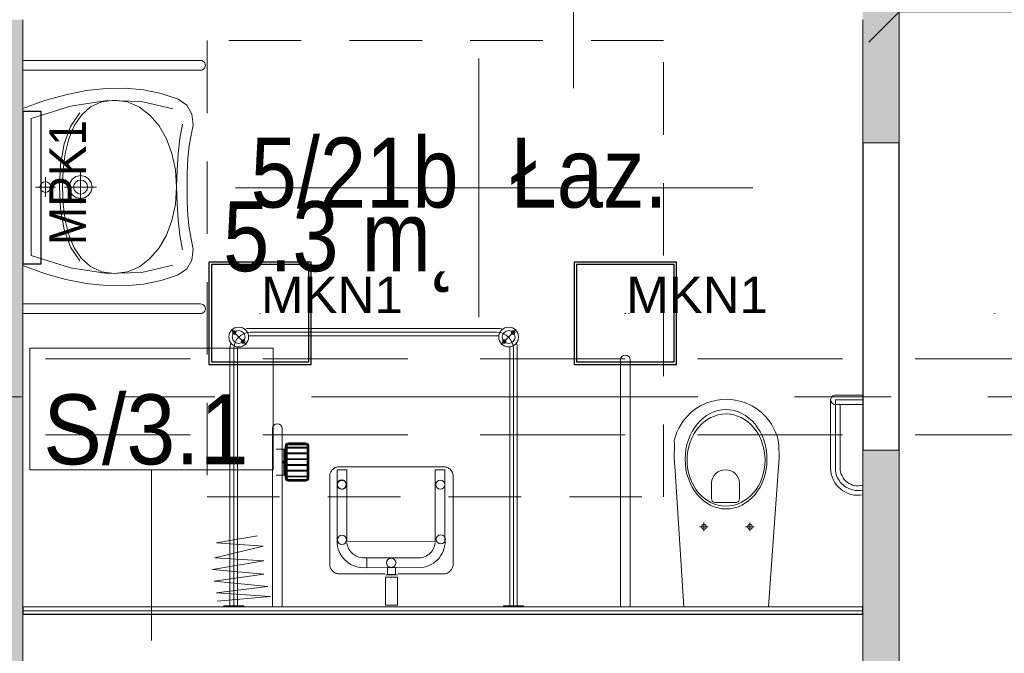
# Model space of a CAD drawing. Header units: centimetres. Extents: x -1631 to 21770, y -8842 to 3590.
# Tile 109 of 150: x 8 to 332, y 2244 to 2452. Entities that reach past the tile are written whole.
import ezdxf

# ---------------------------------------------------------------- set-up
doc = ezdxf.new("R2010")
doc.units = ezdxf.units.CM
for name, pattern in [('Oś', [222.25, 127, -31.75, 31.75, -31.75]), ('Ponad', [39.688, 23.813, -15.875]), ('Ukryte', [71.438, 47.625, -23.813])]:
    doc.linetypes.add(name, pattern=pattern)
for name, color, linetype, lineweight in [('A-ANNO-DIMS', 211, 'Continuous', 13), ('A-ANNO-DIMS-100', 211, 'Continuous', 13), ('A-ANNO-NOTE', 131, 'Continuous', 9), ('A-AREA-IDEN', 2, 'Continuous', 13), ('A-DETL-HDLN', 90, 'Ukryte', 9), ('A-FLOR-OVHD', 1, 'Ponad', 9), ('A-WALL', 113, 'Continuous', 13), ('A-WALL-FNSH', 113, 'Continuous', 13), ('A-WALL-IDEN', 211, 'Continuous', 13), ('A-WALL-PATT', 111, 'Continuous', 13), ('P-SANR-FIXT', 6, 'Continuous', 9), ('S-GRID', 1, 'Continuous', 13)]:
    doc.layers.add(name, color=color, linetype=linetype, lineweight=lineweight)
doc.layers.add('E_oprawy', color=12, linetype='Continuous')
doc.styles.add('Arial', font='arial.ttf', dxfattribs={"width": 0.9, "height": 18})
doc.styles.add('Arial Narrow_5', font='ARIALN.TTF', dxfattribs={"height": 20})
doc.styles.add('Arial_11', font='arial.ttf', dxfattribs={"width": 0.85, "height": 23})
doc.styles.add('Arial_12', font='arial.ttf', dxfattribs={"width": 0.9, "height": 23})
doc.dimstyles.new('Diagonal_1_100__0__wewnętrzne_1', dxfattribs={"dimscale": 30.48, "dimtxt": 20.468619, "dimasz": 0.656168, "dimexe": 0.164042, "dimexo": 0.0625, "dimgap": 0.032808, "dimtad": 1, "dimdec": 0, "dimdsep": 46, "dimtxsty": 'Arial Narrow_5', "dimblk1": 'OBLIQUE', "dimblk2": 'OBLIQUE', "dimsah": 1, "dimcen": 0.09, "dimazin": 0, "dimtfac": 1, "dimtdec": 4, "dimtix": 1, "dimtmove": 0, "dimatfit": 3, "dimfxl": 0, "dimtvp": 1, "dimtolj": 1, "dimtzin": 0, "dimarcsym": 0})

# ---------------------------------------------------------------- blocks, each defined once
blk = doc.blocks.new('miska ustępowa dla N_35_5x54 wisząca koło narożna - Type 1-2357501-5_piętro III __10_50 m_ - stan projektowany')
at = {"layer": 'P-SANR-FIXT'}
for p, q in [((-1.4, -11), (-4.56, -55.56)), ((29.22, -55.56), (26.4, -11)), ((44.09, -92.2), (44.09, -11)), ((47.21, -92.2), (47.21, -11)), ((3.32, -37.31), (6.14, -37.31)), ((4.69, -35.9), (4.69, -38.7)), ((18.43, -37.31), (21.25, -37.31)), ((19.8, -35.9), (19.8, -38.7)), ((8.17, -46.6), (8.17, -51.72)), ((16.4, -45.33), (9.09, -45.33)), ((17.32, -51.72), (17.32, -46.6)), ((-24.94, -56.63), (-24.94, -77.5)), ((-23.38, -56.63), (-23.38, -79.06)), ((-21.82, -56.63), (-21.82, -79.06)), ((-4.56, -55.56), (-4.88, -59.89)), ((29.58, -59.89), (29.22, -55.56)), ((-4.88, -59.89), (-4.82, -64.32)), ((29.53, -64.32), (29.58, -59.89)), ((-4.82, -64.32), (-4.57, -65.68)), ((29.57, -65.68), (29.53, -64.32)), ((-4.57, -65.68), (-4.19, -67.09)), ((-4.19, -67.09), (-3.69, -68.46)), ((28.69, -68.46), (29.19, -67.09)), ((29.19, -67.09), (29.57, -65.68)), ((-3.69, -68.46), (-3.07, -69.78)), ((-3.07, -69.78), (-2.34, -71.05)), ((-2.34, -71.05), (-1.51, -72.26)), ((26.51, -72.26), (27.34, -71.05)), ((27.34, -71.05), (28.07, -69.78)), ((28.07, -69.78), (28.69, -68.46)), ((-1.51, -72.26), (-0.58, -73.39)), ((-0.58, -73.39), (1.02, -74.96)), ((23.98, -74.96), (25.58, -73.39)), ((25.58, -73.39), (26.51, -72.26)), ((-32.35, -77.5), (-23.38, -77.5)), ((1.02, -74.96), (2.75, -76.27)), ((2.75, -76.27), (4.01, -77.03)), ((4.01, -77.03), (6.13, -78.05)), ((18.87, -78.05), (20.99, -77.03)), ((20.99, -77.03), (22.25, -76.27)), ((22.25, -76.27), (23.98, -74.96)), ((-23.38, -79.06), (-32.35, -79.06)), ((-23.38, -80.62), (-32.35, -80.62)), ((6.13, -78.05), (7.56, -78.51)), ((7.56, -78.51), (9.56, -78.98)), ((9.56, -78.98), (11.02, -79.17)), ((11.02, -79.17), (12.5, -79.25)), ((12.5, -79.25), (13.98, -79.17)), ((13.98, -79.17), (15.44, -78.98)), ((15.44, -78.98), (17.44, -78.51)), ((17.44, -78.51), (18.87, -78.05))]:
    blk.add_line(p, q, dxfattribs=at)
for centre in [(4.69, -37.31), (19.8, -37.31)]:
    blk.add_circle(centre, 0.825, dxfattribs=at)
for centre, radius, start, end in [((-30.79, -56.63), 8.97, 0, 99.9996), ((9.34, -46.48), 1.17, 102.2339, 185.8899), ((16.15, -46.48), 1.17, 354.1101, 77.7661), ((-30.79, -56.63), 7.41, 0, 102.1327), ((-30.79, -56.63), 5.85, 0, 105.4382), ((12.74, -51.5), 4.58, 182.8022, 357.1978), ((-23.38, -79.06), 1.56, 0, 90), ((-23.38, -79.06), 1.56, 270, 0), ((45.65, -92.2), 1.56, 180, 360)]:
    blk.add_arc(centre, radius, start, end, dxfattribs=at)
for centre, major_axis, ratio in [((12.55, -59.51), (0, 16.33), 0.823529), ((12.55, -59.26), (0, 15.16), 0.845174)]:
    blk.add_ellipse(centre, major_axis=major_axis, ratio=ratio, dxfattribs=at)
blk = doc.blocks.new('brodzik natryskowy dla N - Type 1-2359080-5_piętro III __10_50 m_ - stan projektowany')
at = {"layer": 'P-SANR-FIXT'}
for p, q in [((-35.25, 97.25), (-40.13, 102.13)), ((47.11, 102.55), (-33.8, 102.55)), ((-33.8, 101.3), (47.11, 101.3)), ((48.56, 97.25), (53.43, 102.13)), ((47.11, 100.05), (-33.8, 100.05)), ((-40.55, 11.3), (-40.55, 95.8)), ((-39.3, 11), (-39.3, 95.8)), ((-38.05, 11.3), (-38.05, 95.8)), ((51.36, 11.3), (51.36, 95.8)), ((52.61, 11), (52.61, 96)), ((53.86, 11.3), (53.86, 95.8)), ((-26.61, 11.2), (-26.61, 69.6)), ((-23.41, 69.6), (-23.41, 11.2)), ((-15.71, 64.9), (-21.31, 64.9)), ((-22.41, 62.85), (-25.41, 62.85)), ((-22.81, 62.85), (-22.81, 54.35)), ((-22.61, 62.85), (-22.61, 54.35)), ((-22.41, 63.8), (-22.41, 53.4)), ((-22.11, 63.8), (-22.11, 53.4)), ((-21.81, 63.8), (-21.81, 53.4)), ((-21.81, 63.5), (-15.21, 63.5)), ((-21.81, 63.2), (-15.21, 63.2)), ((-21.81, 61.6), (-15.21, 61.6)), ((-15.71, 64.6), (-21.31, 64.6)), ((-15.71, 64.3), (-21.31, 64.3)), ((-15.21, 53.4), (-15.21, 63.8)), ((-14.91, 53.4), (-14.91, 63.8)), ((-14.61, 53.4), (-14.61, 63.8)), ((-21.81, 61.3), (-15.21, 61.3)), ((-21.81, 59.7), (-15.21, 59.7)), ((-21.81, 59.4), (-15.21, 59.4)), ((-21.81, 57.8), (-15.21, 57.8)), ((-21.81, 57.5), (-15.21, 57.5)), ((-21.81, 55.9), (-15.21, 55.9)), ((-21.81, 55.6), (-15.21, 55.6)), ((-7.62, 54.91), (-7.52, 55.18)), ((-7.52, 55.18), (-7.4, 55.43)), ((-7.4, 55.43), (-7.25, 55.67)), ((-7.25, 55.67), (-7.07, 55.9)), ((-7.07, 55.9), (-6.88, 56.11)), ((-6.88, 56.11), (-6.67, 56.31)), ((-6.67, 56.31), (-6.44, 56.49)), ((-6.44, 56.49), (-6.2, 56.64)), ((-6.2, 56.64), (-5.95, 56.77)), ((-5.95, 56.77), (-5.69, 56.88)), ((-5.69, 56.88), (-5.41, 56.96)), ((-5.41, 56.96), (-5.13, 57.01)), ((-5.29, 56.03), (-5.37, 32.6)), ((-2.15, 56.03), (-5.29, 56.03)), ((-5.13, 57.01), (29.82, 57.01)), ((-2.15, 32.63), (-2.15, 56.03)), ((26.92, 56.03), (30.07, 56.03)), ((26.92, 56.03), (26.92, 32.43)), ((29.82, 57.01), (30.1, 57.01)), ((30.07, 32.63), (30.07, 56.03)), ((30.1, 57.01), (30.38, 56.96)), ((30.38, 56.96), (30.65, 56.89)), ((30.65, 56.89), (30.92, 56.78)), ((30.92, 56.78), (31.17, 56.66)), ((31.17, 56.66), (31.41, 56.51)), ((31.41, 56.51), (31.64, 56.34)), ((31.64, 56.34), (31.85, 56.14)), ((31.85, 56.14), (32.05, 55.93)), ((32.05, 55.93), (32.22, 55.71)), ((32.22, 55.71), (32.38, 55.46)), ((32.38, 55.46), (32.51, 55.21)), ((32.51, 55.21), (32.61, 54.94)), ((-22.41, 54.35), (-25.41, 54.35)), ((-21.81, 54), (-15.21, 54)), ((-21.81, 53.7), (-15.21, 53.7)), ((-21.31, 52.9), (-15.71, 52.9)), ((-21.31, 52.6), (-15.71, 52.6)), ((-21.31, 52.3), (-15.71, 52.3)), ((-7.74, 54.37), (-7.7, 54.64)), ((-7.74, 54.09), (-7.74, 54.37)), ((-7.74, 24.55), (-7.74, 54.09)), ((-7.7, 54.64), (-7.62, 54.91)), ((-5.13, 51.71), (-5.07, 51.84)), ((-5.07, 51.84), (-4.99, 51.96)), ((-4.99, 51.96), (-4.91, 52.08)), ((-4.91, 52.08), (-4.81, 52.18)), ((-4.81, 52.18), (-4.71, 52.27)), ((-4.71, 52.27), (-4.6, 52.36)), ((-4.6, 52.36), (-4.48, 52.43)), ((-4.48, 52.43), (-4.35, 52.49)), ((-4.35, 52.49), (-4.21, 52.54)), ((-4.21, 52.54), (-4.07, 52.58)), ((-4.07, 52.58), (-3.93, 52.6)), ((-3.93, 52.6), (-3.78, 52.61)), ((-3.78, 52.61), (-3.63, 52.6)), ((-3.63, 52.6), (-3.48, 52.58)), ((-3.48, 52.58), (-3.34, 52.54)), ((-3.34, 52.54), (-3.21, 52.49)), ((-3.21, 52.49), (-3.08, 52.43)), ((-3.08, 52.43), (-2.96, 52.36)), ((-2.96, 52.36), (-2.85, 52.27)), ((-2.85, 52.27), (-2.74, 52.18)), ((-2.74, 52.18), (-2.65, 52.08)), ((-2.65, 52.08), (-2.56, 51.96)), ((-2.56, 51.96), (-2.49, 51.84)), ((-2.49, 51.84), (-2.43, 51.71)), ((32.61, 54.94), (32.69, 54.67)), ((32.69, 54.67), (32.74, 54.38)), ((32.74, 54.38), (32.74, 24.86)), ((-5.24, 51.15), (-5.23, 51.29)), ((-5.23, 51), (-5.24, 51.15)), ((-5.23, 51.29), (-5.21, 51.44)), ((-5.21, 50.85), (-5.23, 51)), ((-5.21, 51.44), (-5.18, 51.58)), ((-5.18, 50.71), (-5.21, 50.85)), ((-5.18, 51.58), (-5.13, 51.71)), ((-5.13, 50.58), (-5.18, 50.71)), ((-5.07, 50.45), (-5.13, 50.58)), ((-4.99, 50.33), (-5.07, 50.45)), ((-4.91, 50.21), (-4.99, 50.33)), ((-4.81, 50.11), (-4.91, 50.21)), ((-4.71, 50.02), (-4.81, 50.11)), ((-4.6, 49.93), (-4.71, 50.02)), ((-4.48, 49.86), (-4.6, 49.93)), ((-4.35, 49.8), (-4.48, 49.86)), ((-4.21, 49.75), (-4.35, 49.8)), ((-4.07, 49.71), (-4.21, 49.75)), ((-3.93, 49.69), (-4.07, 49.71)), ((-3.78, 49.68), (-3.93, 49.69)), ((-3.48, 49.71), (-3.63, 49.69)), ((-3.34, 49.75), (-3.48, 49.71)), ((-3.21, 49.8), (-3.34, 49.75)), ((-3.08, 49.86), (-3.21, 49.8)), ((-2.96, 49.93), (-3.08, 49.86)), ((-2.85, 50.02), (-2.96, 49.93)), ((-2.74, 50.11), (-2.85, 50.02)), ((-2.65, 50.21), (-2.74, 50.11)), ((-2.56, 50.33), (-2.65, 50.21)), ((-2.49, 50.45), (-2.56, 50.33)), ((-2.43, 50.58), (-2.49, 50.45)), ((-2.43, 51.71), (-2.38, 51.58)), ((-2.38, 50.71), (-2.43, 50.58)), ((-2.38, 51.58), (-2.34, 51.44)), ((-2.34, 50.85), (-2.38, 50.71)), ((-2.34, 51.44), (-2.32, 51.29)), ((-2.32, 51), (-2.34, 50.85)), ((-2.32, 51.29), (-2.31, 51.15)), ((-2.31, 51.15), (-2.32, 51)), ((-44.99, 32.02), (-31.46, 34.32)), ((-5.37, 32.6), (-5.32, 31.71)), ((26.92, 32.43), (-2.15, 32.63)), ((30.15, 32.6), (30.1, 31.71)), ((-45.5, 27.16), (-29.67, 31)), ((-29.67, 31), (-44.99, 32.02)), ((-5.32, 31.71), (-5.19, 30.85)), ((-5.19, 30.85), (-4.98, 30.01)), ((-4.98, 30.01), (-4.68, 29.22)), ((-4.68, 29.22), (-4.32, 28.45)), ((-2.03, 31.55), (-2.11, 32.1)), ((-1.89, 31.01), (-2.03, 31.55)), ((-1.71, 30.51), (-1.89, 31.01)), ((-1.47, 30.02), (-1.71, 30.51)), ((-1.19, 29.56), (-1.47, 30.02)), ((-0.87, 29.14), (-1.19, 29.56)), ((-0.51, 28.74), (-0.87, 29.14)), ((25.29, 28.74), (25.65, 29.14)), ((25.65, 29.14), (25.96, 29.56)), ((25.96, 29.56), (26.24, 30.02)), ((26.24, 30.02), (26.48, 30.51)), ((26.48, 30.51), (26.66, 31.01)), ((26.66, 31.01), (26.8, 31.55)), ((26.8, 31.55), (26.88, 32.1)), ((29.46, 29.22), (29.09, 28.45)), ((29.75, 30.01), (29.46, 29.22)), ((29.97, 30.85), (29.75, 30.01)), ((30.1, 31.71), (29.97, 30.85)), ((-46.26, 23.33), (-29.41, 26.14)), ((-29.41, 26.14), (-45.5, 27.16)), ((-4.32, 28.45), (-3.88, 27.74)), ((-3.88, 27.74), (-3.38, 27.07)), ((-3.38, 27.07), (-2.82, 26.45)), ((-2.82, 26.45), (-2.2, 25.89)), ((-2.2, 25.89), (-1.53, 25.38)), ((-0.12, 28.38), (-0.51, 28.74)), ((0.31, 28.06), (-0.12, 28.38)), ((0.76, 27.79), (0.31, 28.06)), ((1.25, 27.55), (0.76, 27.79)), ((1.76, 27.36), (1.25, 27.55)), ((2.29, 27.23), (1.76, 27.36)), ((2.84, 27.14), (2.29, 27.23)), ((3.4, 27.11), (2.84, 27.14)), ((4.41, 27.12), (3.4, 27.11)), ((3.78, 27.12), (21.37, 27.12)), ((4.41, 23.89), (4.41, 27.12)), ((21.37, 27.12), (21.94, 27.14)), ((21.94, 27.14), (22.49, 27.23)), ((22.49, 27.23), (23.02, 27.36)), ((23.02, 27.36), (23.53, 27.55)), ((23.53, 27.55), (24.01, 27.79)), ((24.01, 27.79), (24.47, 28.06)), ((24.47, 28.06), (24.89, 28.38)), ((24.89, 28.38), (25.29, 28.74)), ((26.98, 25.89), (26.31, 25.38)), ((27.59, 26.45), (26.98, 25.89)), ((28.16, 27.07), (27.59, 26.45)), ((28.66, 27.74), (28.16, 27.07)), ((29.09, 28.45), (28.66, 27.74)), ((-29.41, 21.8), (-46.26, 23.33)), ((-7.7, 24.28), (-7.74, 24.55)), ((-7.62, 24.01), (-7.7, 24.28)), ((-7.51, 23.75), (-7.62, 24.01)), ((-7.38, 23.5), (-7.51, 23.75)), ((-7.23, 23.25), (-7.38, 23.5)), ((-7.05, 23.02), (-7.23, 23.25)), ((-6.85, 22.81), (-7.05, 23.02)), ((-6.64, 22.61), (-6.85, 22.81)), ((-1.53, 25.38), (-0.81, 24.95)), ((-0.81, 24.95), (-0.05, 24.58)), ((-0.05, 24.58), (0.75, 24.29)), ((0.75, 24.29), (1.58, 24.07)), ((1.58, 24.07), (2.44, 23.94)), ((2.44, 23.94), (4.41, 23.89)), ((22.33, 23.94), (3.78, 23.89)), ((11.19, 23.94), (13.8, 23.94)), ((11.19, 21.67), (11.19, 23.94)), ((13.8, 23.94), (13.8, 21.67)), ((23.2, 24.07), (22.33, 23.94)), ((24.03, 24.29), (23.2, 24.07)), ((24.83, 24.58), (24.03, 24.29)), ((25.59, 24.95), (24.83, 24.58)), ((26.31, 25.38), (25.59, 24.95)), ((31.81, 22.82), (31.59, 22.62)), ((32.01, 23.04), (31.81, 22.82)), ((32.19, 23.27), (32.01, 23.04)), ((32.35, 23.52), (32.19, 23.27)), ((32.49, 23.77), (32.35, 23.52)), ((32.6, 24.04), (32.49, 23.77)), ((32.68, 24.31), (32.6, 24.04)), ((32.74, 24.58), (32.68, 24.31)), ((32.74, 24.86), (32.74, 24.58)), ((-45.75, 19.5), (-29.41, 21.8)), ((-28.14, 17.71), (-45.75, 19.5)), ((-6.41, 22.43), (-6.64, 22.61)), ((-6.17, 22.27), (-6.41, 22.43)), ((-5.92, 22.14), (-6.17, 22.27)), ((-5.66, 22.03), (-5.92, 22.14)), ((-5.39, 21.95), (-5.66, 22.03)), ((-5.12, 21.9), (-5.39, 21.95)), ((-4.84, 21.88), (-5.12, 21.9)), ((10.32, 21.88), (-4.84, 21.88)), ((10.54, 20.79), (14.45, 20.79)), ((10.54, 11.52), (10.54, 20.79)), ((14.44, 21.54), (10.55, 21.51)), ((13.8, 21.67), (11.19, 21.67)), ((14.45, 11.52), (14.45, 20.79)), ((30.14, 21.88), (14.73, 21.88)), ((30.36, 21.95), (30.1, 21.9)), ((30.62, 22.03), (30.14, 21.88)), ((30.87, 22.14), (30.62, 22.03)), ((31.12, 22.28), (30.87, 22.14)), ((31.36, 22.44), (31.12, 22.28)), ((31.59, 22.62), (31.36, 22.44)), ((-44.99, 15.67), (-28.14, 17.71)), ((-27.37, 14.39), (-44.99, 15.67)), ((-44.73, 12.86), (-27.37, 14.39)), ((-42.55, 11.3), (-42.55, 11)), ((-36.05, 11.3), (-42.55, 11.3)), ((-36.05, 11), (-36.05, 11.3)), ((14.45, 11.52), (10.54, 11.52)), ((49.36, 11.3), (49.36, 11)), ((55.86, 11.3), (49.36, 11.3)), ((55.86, 11), (55.86, 11.3))]:
    blk.add_line(p, q, dxfattribs=at)
for centre, radius in [((-37.69, 99.69), 3.25), ((-39.18, 101.17), 0.62), ((-37.69, 99.69), 2.1), ((-39.18, 101.17), 0.32), ((51, 99.69), 3.25), ((51, 99.69), 2.1), ((52.48, 101.17), 0.62), ((52.48, 101.17), 0.32), ((-36.21, 98.2), 0.62), ((-36.21, 98.2), 0.32), ((49.51, 98.2), 0.62), ((49.51, 98.2), 0.32), ((-3.85, 51.24), 1.5), ((28.59, 51.18), 1.5), ((-3.77, 33.05), 1.5), ((28.71, 33.24), 1.5), ((12.42, 25.5), 1.5)]:
    blk.add_circle(centre, radius, dxfattribs=at)
for centre, radius, start, end in [((-33.8, 95.8), 5.5, 90, 180), ((-33.8, 95.8), 6.75, 90, 106.4965), ((47.11, 95.8), 6.75, 73.5035, 90), ((47.11, 95.8), 5.5, 0, 90), ((-33.8, 95.8), 6.75, 163.5035, 180), ((-33.8, 95.8), 4.25, 90, 98.8511), ((47.11, 95.8), 4.25, 81.1489, 90), ((47.11, 95.8), 6.75, 0, 16.4965), ((-33.8, 95.8), 4.25, 171.1489, 180), ((47.11, 95.8), 4.25, 0, 8.8511), ((-25.01, 69.6), 1.6, 0, 180), ((-21.31, 63.8), 1.1, 90, 180), ((-15.71, 63.8), 1.1, 0, 90), ((-21.31, 63.8), 0.8, 90, 180), ((-21.31, 63.8), 0.5, 90, 180), ((-15.71, 63.8), 0.8, 0, 90), ((-15.71, 63.8), 0.5, 0, 90), ((-21.31, 53.4), 1.1, 180, 270), ((-21.31, 53.4), 0.8, 180, 270), ((-21.31, 53.4), 0.5, 180, 270), ((-15.71, 53.4), 0.5, 270, 0), ((-15.71, 53.4), 0.8, 270, 0), ((-15.71, 53.4), 1.1, 270, 0)]:
    blk.add_arc(centre, radius, start, end, dxfattribs=at)
blk.add_ellipse((-23.14, 58.6), major_axis=(0, 0.325), ratio=0.224951, dxfattribs=at)
blk = doc.blocks.new('umywalka dla N_65x56 koło - Type 1-1264895-5_piętro III __10_50 m_ - stan projektowany')
at = {"layer": 'P-SANR-FIXT'}
for p, q in [((-29.1, 64.4), (-29.1, 6)), ((-25.9, 64.4), (-25.9, 6)), ((-11.49, 61.58), (-14.43, 59.97)), ((-7.9, 62.01), (-11.49, 61.58)), ((-3.96, 61.28), (-7.9, 62.01)), ((32.9, 62.01), (28.96, 61.28)), ((36.49, 61.58), (32.9, 62.01)), ((39.43, 59.97), (36.49, 61.58)), ((50.9, 64.4), (50.9, 6)), ((54.1, 6), (54.1, 64.4)), ((-14.43, 59.97), (-16.38, 57.12)), ((-8.14, 58.51), (-3.44, 57.63)), ((-1.14, 60.72), (-3.96, 61.28)), ((3.08, 60.29), (-1.14, 60.72)), ((7.9, 60.04), (3.08, 60.29)), ((12.5, 60.01), (7.9, 60.04)), ((17.1, 60.04), (12.5, 60.01)), ((21.92, 60.29), (17.1, 60.04)), ((26.14, 60.72), (21.92, 60.29)), ((28.96, 61.28), (26.14, 60.72)), ((28.41, 57.63), (33.11, 58.51)), ((41.38, 57.12), (39.43, 59.97)), ((-16.38, 57.12), (-18.22, 51.51)), ((-13.17, 55.28), (-15.64, 44.98)), ((-3.44, 57.63), (1.64, 57.08)), ((1.52, 55.04), (-3.33, 53.22)), ((6.84, 56.17), (1.52, 55.04)), ((1.64, 57.08), (6.99, 56.74)), ((12.52, 56.56), (6.84, 56.17)), ((6.99, 56.74), (12.48, 56.52)), ((12.48, 56.52), (17.98, 56.74)), ((18.18, 56.17), (12.52, 56.56)), ((17.98, 56.74), (23.33, 57.08)), ((23.49, 55.04), (18.18, 56.17)), ((23.33, 57.08), (28.41, 57.63)), ((28.31, 53.22), (23.49, 55.04)), ((40.64, 44.98), (38.17, 55.28)), ((43.22, 51.51), (41.38, 57.12)), ((-3.33, 53.22), (-7.59, 50.79)), ((32.54, 50.79), (28.31, 53.22)), ((-18.22, 51.51), (-19.42, 45.69)), ((-7.59, 50.79), (-11.11, 47.81)), ((36.03, 47.81), (32.54, 50.79)), ((44.42, 45.69), (43.22, 51.51)), ((-19.42, 45.69), (-19.97, 39.64)), ((-11.11, 47.81), (-13.79, 44.33)), ((38.68, 44.33), (36.03, 47.81)), ((44.97, 39.64), (44.42, 45.69)), ((-15.64, 44.98), (-15.95, 33.74)), ((-13.79, 44.33), (-15.49, 40.42)), ((40.36, 40.42), (38.68, 44.33)), ((40.95, 33.74), (40.64, 44.98)), ((-19.97, 39.64), (-19.89, 33.38)), ((-15.49, 40.42), (-16.08, 36.14)), ((40.95, 36.14), (40.36, 40.42)), ((44.89, 33.38), (44.97, 39.64)), ((-16.08, 36.14), (-15.49, 31.83)), ((40.36, 31.83), (40.95, 36.14)), ((-19.89, 33.38), (-19.18, 26.89)), ((-15.95, 33.74), (-14.09, 21.65)), ((39.09, 21.65), (40.95, 33.74)), ((44.18, 26.89), (44.89, 33.38)), ((-15.49, 31.83), (-13.8, 28.22)), ((12.5, 30.26), (12.5, 19.76)), ((38.67, 28.22), (40.36, 31.83)), ((-19.18, 26.89), (-17.85, 20.17)), ((-13.8, 28.22), (-11.14, 25.26)), ((8.75, 25.01), (9.04, 26.47)), ((9.04, 26.47), (9.85, 27.66)), ((9.85, 27.66), (11.04, 28.47)), ((10.2, 25.01), (10.38, 25.91)), ((10.38, 25.91), (10.87, 26.64)), ((10.87, 26.64), (11.61, 27.13)), ((11.04, 28.47), (12.5, 28.76)), ((11.61, 27.13), (12.5, 27.31)), ((12.5, 28.76), (13.96, 28.47)), ((12.5, 27.31), (13.39, 27.13)), ((13.39, 27.13), (14.13, 26.64)), ((13.96, 28.47), (15.15, 27.66)), ((14.13, 26.64), (14.62, 25.91)), ((14.62, 25.91), (14.8, 25.01)), ((15.15, 27.66), (15.96, 26.47)), ((15.96, 26.47), (16.25, 25.01)), ((36.01, 25.26), (38.67, 28.22)), ((42.85, 20.17), (44.18, 26.89)), ((-7.38, 21.71), (-11.89, 24.74)), ((-11.14, 25.26), (-7.63, 22.92)), ((-7.63, 22.92), (-3.39, 21.17)), ((7.16, 25.01), (17.84, 25.01)), ((9.04, 23.56), (8.75, 25.01)), ((9.85, 22.36), (9.04, 23.56)), ((10.38, 24.12), (10.2, 25.01)), ((10.87, 23.39), (10.38, 24.12)), ((11.61, 22.89), (10.87, 23.39)), ((12.5, 22.71), (11.61, 22.89)), ((13.39, 22.89), (12.5, 22.71)), ((14.13, 23.39), (13.39, 22.89)), ((14.62, 24.12), (14.13, 23.39)), ((14.8, 25.01), (14.62, 24.12)), ((15.96, 23.56), (15.15, 22.36)), ((16.25, 25.01), (15.96, 23.56)), ((28.26, 21.17), (32.5, 22.92)), ((36.76, 24.74), (32.25, 21.71)), ((32.5, 22.92), (36.01, 25.26)), ((-17.85, 20.17), (-15.89, 13.2)), ((-14.09, 21.65), (-10.01, 8.8)), ((-1.64, 19.63), (-7.38, 21.71)), ((-3.39, 21.17), (1.45, 19.96)), ((5.06, 18.42), (-1.64, 19.63)), ((1.45, 19.96), (6.76, 19.26)), ((11.04, 21.56), (9.85, 22.36)), ((12.5, 21.26), (11.04, 21.56)), ((13.96, 21.56), (12.5, 21.26)), ((15.15, 22.36), (13.96, 21.56)), ((18.1, 19.26), (23.42, 19.96)), ((26.51, 19.63), (19.81, 18.42)), ((23.42, 19.96), (28.26, 21.17)), ((32.25, 21.71), (26.51, 19.63)), ((35.01, 8.8), (39.09, 21.65)), ((40.89, 13.2), (42.85, 20.17)), ((12.43, 18.04), (5.06, 18.42)), ((6.76, 19.26), (12.43, 19.04)), ((12.43, 19.04), (18.1, 19.26)), ((19.81, 18.42), (12.43, 18.04)), ((12.5, 16.73), (12.5, 10.22)), ((-15.89, 13.2), (-13.31, 6)), ((15.75, 13.48), (9.25, 13.48)), ((10.75, 13.48), (10.89, 14.16)), ((10.89, 12.8), (10.75, 13.48)), ((10.89, 14.16), (11.26, 14.71)), ((11.26, 14.71), (11.82, 15.09)), ((11.82, 15.09), (12.5, 15.23)), ((12.5, 15.23), (13.18, 15.09)), ((13.18, 15.09), (13.74, 14.71)), ((13.74, 14.71), (14.11, 14.16)), ((14.11, 14.16), (14.25, 13.48)), ((14.25, 13.48), (14.11, 12.8)), ((38.31, 6), (40.89, 13.2)), ((11.26, 12.24), (10.89, 12.8)), ((11.82, 11.86), (11.26, 12.24)), ((12.5, 11.72), (11.82, 11.86)), ((13.18, 11.86), (12.5, 11.72)), ((13.74, 12.24), (13.18, 11.86)), ((14.11, 12.8), (13.74, 12.24)), ((-10.01, 8.8), (12.5, 8.8)), ((12.5, 8.8), (35.01, 8.8))]:
    blk.add_line(p, q, dxfattribs=at)
for centre in [(-27.5, 64.4), (52.5, 64.4)]:
    blk.add_arc(centre, 1.6, 360, 180, dxfattribs=at)
blk = doc.blocks.new('METKA_POMIESZCZENIA2 - Rozbudowana - bez ramki-2396678-5_piętro III __10_50 m_ - stan projektowany')
at = {"layer": 'A-AREA-IDEN'}
for p, q in [((0, 0.425), (0, 0)), ((0.0976, 0), (-0.8, 0)), ((-0.8, 0), (0.9, 0)), ((0, 0), (0, -0.425))]:
    blk.add_line(p, q, dxfattribs=at)
blk = doc.blocks.new('DIMBLOCK155-5_piętro III __10_50 m_ - stan projektowany')
at = {"layer": 'A-ANNO-DIMS-100', "transparency": 16777216}
for p, q in [((297.38, 2454.95), (307.38, 2464.95)), ((413.88, 2454.95), (423.88, 2464.95)), ((297.38, 2459.95), (297.38, 2449.95)), ((297.38, 2454.95), (297.38, 2459.95)), ((413.88, 2459.95), (413.88, 2449.95)), ((413.88, 2454.95), (413.88, 2459.95)), ((297.38, 2454.95), (287.38, 2444.95)), ((297.38, 2454.95), (413.88, 2454.95)), ((413.88, 2454.95), (403.88, 2444.95))]:
    blk.add_line(p, q, dxfattribs=at)
at = {"layer": 'A-ANNO-DIMS-100', "color": 0, "transparency": 16777216, "insert": (336.62, 2481.8), "char_height": 20, "width": 45.6158, "attachment_point": 1, "line_spacing_factor": 0.974696, "style": 'Arial Narrow_5'}
blk.add_mtext('117', dxfattribs=at)
blk = doc.blocks.new('_Oblique')
at = {"color": 0, "linetype": 'ByBlock', "lineweight": -2}
blk.add_line((-0.5, -0.5), (0.5, 0.5), dxfattribs=at)
blk = doc.blocks.new('ET sciana_AT7 - 10mm-2270614-5_piętro III __10_50 m_ - stan projektowany')
at = {"layer": 'A-WALL-IDEN'}
for p, q in [((-0.4, 0.196875), (0.4, 0.196875)), ((-0.4, -0.203125), (-0.4, 0.196875)), ((0.4, 0.196875), (0.4, -0.203125)), ((-0.4, -0.203125), (0.4, -0.203125))]:
    blk.add_line(p, q, dxfattribs=at)
blk = doc.blocks.new('MPK1')
at = {"layer": 'E_oprawy', "linetype": 'ByBlock'}
blk.add_lwpolyline([(0, 6), (0, 0), (50, 0), (50, 6)], close=True, dxfattribs=at)
at = {"layer": 'E_oprawy'}
blk.add_circle((25, 0), 0.00001, dxfattribs=at)
at = {"layer": 'E_oprawy', "color": 4, "style": 'Arial', "width": 0.9}
blk.add_text('MPK1', height=12, rotation=180, dxfattribs=at).set_placement((43.89, 20.74))
blk = doc.blocks.new('MKN1')
at = {"layer": 'E_oprawy', "linetype": 'ByBlock'}
for points in [[(9572.75, 390.73), (9572.75, 357.13), (9606.35, 357.13), (9606.35, 390.73)], [(9573.55, 389.92), (9573.55, 357.92), (9605.55, 357.92), (9605.55, 389.92)]]:
    blk.add_lwpolyline(points, close=True, dxfattribs=at)
for centre in [(9589.55, 373.92), (9710.84, 373.92)]:
    blk.add_circle(centre, 0.01, dxfattribs=at)
at = {"layer": 'E_oprawy', "color": 4, "linetype": 'ByBlock', "insert": (9589.85, 385.97), "char_height": 0.2, "width": 42.2965, "attachment_point": 1}
blk.add_mtext('{\\fArial|b0|i0|c0|p0;\\H60x;MKN1}', dxfattribs=at)

msp = doc.modelspace()

# ---------------------------------------------------------------- hatches: boundary and pattern name
at = {"layer": 'A-WALL-PATT'}
h = msp.add_hatch(color=9, dxfattribs=at)
h.paths.add_polyline_path([(297.38, 1852.33), (297.38, 1880.83), (285.38, 1880.83), (285.38, 1852.33), (287.38, 1852.33), (287.38, 1852.83), (296.88, 1852.83), (296.88, 1852.33)], flags=0)
h.paths.add_polyline_path([(297.38, 1971.83), (297.38, 2310.83), (285.38, 2310.83), (285.38, 1971.83)], flags=0)
h.paths.add_polyline_path([(285.38, 2411.83), (297.38, 2411.83), (297.38, 2683.83), (285.38, 2683.83), (285.38, 2452.33)], flags=0)
h.paths.add_polyline_path([(285.38, 2814.83), (297.38, 2814.83), (297.38, 2824.33), (285.38, 2824.33), (285.38, 2818.87)], flags=0)
msp.add_hatch(color=9, dxfattribs=at).paths.add_polyline_path([(9.38, 1871.33), (9.38, 2452.33), (-2.62, 2452.33), (-2.62, 2343.33), (2.38, 2343.33), (2.38, 2313.33), (-2.62, 2313.33), (-2.62, 1871.33), (8.49, 1871.33)], flags=0)

# ---------------------------------------------------------------- linework, layer by layer
at = {"layer": 'A-ANNO-NOTE', "lineweight": 13}
msp.add_line((190.38, 2429.83), (190.38, 2519.83), dxfattribs=at)
msp.add_line((190.38, 2429.83), (190.38, 2519.83), dxfattribs=at)
at = {"layer": 'A-DETL-HDLN'}
for p, q in [((-1197.62, 2340.83), (1172.38, 2340.83)), ((-1197.62, 2315.83), (1172.38, 2315.83))]:
    msp.add_line(p, q, dxfattribs=at)
at = {"layer": 'A-FLOR-OVHD'}
for p, q in [((69.95, 2445.45), (69.95, 2295.45)), ((219.95, 2445.45), (69.95, 2445.45)), ((219.95, 2295.45), (219.95, 2445.45)), ((69.95, 2295.45), (219.95, 2295.45))]:
    msp.add_line(p, q, dxfattribs=at)
at = {"layer": 'A-WALL', "lineweight": 9}
for p, q in [((297.38, 2411.83), (297.38, 2683.83)), ((9.38, 2259.33), (9.38, 2452.33)), ((285.38, 2452.33), (285.38, 2411.83)), ((285.38, 2310.83), (285.38, 2259.33)), ((297.38, 1971.83), (297.38, 2310.83))]:
    msp.add_line(p, q, dxfattribs=at)
at = {"layer": 'A-WALL'}
for p, q in [((285.38, 2411.83), (297.38, 2411.83)), ((297.38, 2310.83), (285.38, 2310.83)), ((285.38, 2258.08), (9.38, 2258.08)), ((9.38, 2256.83), (9.38, 2239.83)), ((285.38, 2239.83), (285.38, 2256.83))]:
    msp.add_line(p, q, dxfattribs=at)
at = {"layer": 'A-WALL', "color": 7, "lineweight": 25}
for p, q in [((285.38, 2411.83), (285.38, 2310.83)), ((297.38, 2310.83), (297.38, 2411.83)), ((9.38, 2259.33), (9.38, 2256.83)), ((285.38, 2256.83), (285.38, 2259.33)), ((285.38, 2256.83), (9.38, 2256.83))]:
    msp.add_line(p, q, dxfattribs=at)
at = {"layer": 'A-WALL-FNSH', "color": 250, "lineweight": 9}
msp.add_line((285.38, 2259.33), (9.38, 2259.33), dxfattribs=at)
at = {"layer": 'A-WALL-IDEN'}
msp.add_line((51.68, 2248.33), (51.68, 2304.35), dxfattribs=at)
at = {"layer": 'S-GRID', "linetype": 'Oś'}
msp.add_line((1342.46, 2328.33), (-1368.76, 2328.33), dxfattribs=at)

# ---------------------------------------------------------------- block references
at = {"layer": 'A-AREA-IDEN', "xscale": 99.99999999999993, "yscale": 99.99999999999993, "zscale": 99.99999999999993}
msp.add_blockref('METKA_POMIESZCZENIA2 - Rozbudowana - bez ramki-2396678-5_piętro III __10_50 m_ - stan projektowany', (159.24, 2397.04), dxfattribs=at)
at = {"layer": 'A-WALL-IDEN', "xscale": 99.99999999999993, "yscale": 99.99999999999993, "zscale": 99.99999999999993}
msp.add_blockref('ET sciana_AT7 - 10mm-2270614-5_piętro III __10_50 m_ - stan projektowany', (51.68, 2324.66), dxfattribs=at)
at = {"layer": 'E_oprawy', "rotation": 270.0000000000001}
msp.add_blockref('MPK1', (9.38, 2422.13), dxfattribs=at)
at = {"layer": 'E_oprawy', "linetype": 'ByBlock'}
for p in [(-9502.17, 1981.9), (-9382.17, 1981.9)]:
    msp.add_blockref('MKN1', p, dxfattribs=at)
at = {"layer": 'P-SANR-FIXT'}
for name, p, rotation in [('umywalka dla N_65x56 koło - Type 1-1264895-5_piętro III __10_50 m_ - stan projektowany', (3.38, 2409.83), 270.0000000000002), ('miska ustępowa dla N_35_5x54 wisząca koło narożna - Type 1-2357501-5_piętro III __10_50 m_ - stan projektowany', (253.03, 2248.33), 180)]:
    msp.add_blockref(name, p, dxfattribs=dict(at, rotation=rotation))
msp.add_blockref('brodzik natryskowy dla N - Type 1-2359080-5_piętro III __10_50 m_ - stan projektowany', (118.03, 2248.33), dxfattribs=at)

# ---------------------------------------------------------------- texts
at = {"layer": 'A-AREA-IDEN', "char_height": 23, "line_spacing_factor": 0.936439, "style": 'Arial_11'}
for s, insert, width, attachment_point in [('\\pt84.99995,169.9999,255.00008,340.00003,424.99998,509.99993,595.00011,680.00006,765.00001,849.99996,934.99991,1020.00009,1105.00004,1189.99999,1274.99994,1359.99989,1445.00007,1530.00002,1614.99997,1699.99992,1785.0001,1870.00005,1955,2039.99995,2124.9999,2210.00008,2295.00003,2379.99998,2464.99993,2550.00011,2635.00006,2720.00001;Łaz.', (169.67, 2390.26), 51.765, 7), ('\\pxqr,t3.69565,7.3913,11.08696,14.78261,18.47826,22.17391,25.86957,29.56522,33.26087,36.95652,40.65217,44.34783,48.04348,51.73913,55.43478,59.13043,62.82609,66.52174,70.21739,73.91304,77.6087,81.30435,85,88.69565,92.3913,96.08696,99.78261,103.47826,107.17391,110.86957,114.56522,118.26087;{5/21b}', (152.59, 2390.26), 68, 9), ('\\pt84.99995,169.9999,255.00008,340.00003,424.99998,509.99993,595.00011,680.00006,765.00001,849.99996,934.99991,1020.00009,1105.00004,1189.99999,1274.99994,1359.99989,1445.00007,1530.00002,1614.99997,1699.99992,1785.0001,1870.00005,1955,2039.99995,2124.9999,2210.00008,2295.00003,2379.99998,2464.99993,2550.00011,2635.00006,2720.00001;5.3 m˛', (152.59, 2392.65), 76.5, 3), ('\\pt84.99995,169.9999,255.00008,340.00003,424.99998,509.99993,595.00011,680.00006,765.00001,849.99996,934.99991,1020.00009,1105.00004,1189.99999,1274.99994,1359.99989,1445.00007,1530.00002,1614.99997,1699.99992,1785.0001,1870.00005,1955,2039.99995,2124.9999,2210.00008,2295.00003,2379.99998,2464.99993,2550.00011,2635.00006,2720.00001;Pok.\\Ppielęgniarski', (-166.01, 2236.43), 150.11, 7)]:
    msp.add_mtext(s, dxfattribs=dict(at, insert=insert, width=width, attachment_point=attachment_point))
at = {"layer": 'A-WALL-IDEN', "insert": (49.87, 2317.51), "char_height": 23, "width": 67.32, "attachment_point": 5, "line_spacing_factor": 0.936439, "style": 'Arial_12'}
msp.add_mtext('\\pxqc,t4.96957,9.93913,14.9087,19.87826,24.84783,29.81739,34.78696,39.75652,44.72609,49.69565,54.66522,59.63478,64.60435,69.57391,74.54348,79.51304,84.48261,89.45217,94.42174,99.3913,104.36087,109.33043,114.3,119.26957,124.23913,129.2087,134.17826,139.14783,144.11739,149.08696,154.05652,159.02609;{S/3.1}', dxfattribs=at)

# ---------------------------------------------------------------- dimensions: what is measured, and where the dimension line sits
at = {"layer": 'A-ANNO-DIMS'}
dim = msp.add_linear_dim(base=(413.87675197, 2454.95222461), p1=(297.37675197, 2459.95222461), p2=(413.87675197, 2459.95222461), dimstyle='Diagonal_1_100__0__wewnętrzne_1', override={"dimpost": '<>', "dimfxl": 116.5}, dxfattribs=at)
dim.commit()
dim.dimension.update_dxf_attribs({"geometry": 'DIMBLOCK155-5_piętro III __10_50 m_ - stan projektowany', "text_midpoint": (355.62675197, 2465.99315236)})

doc.saveas('drawing.dxf')
